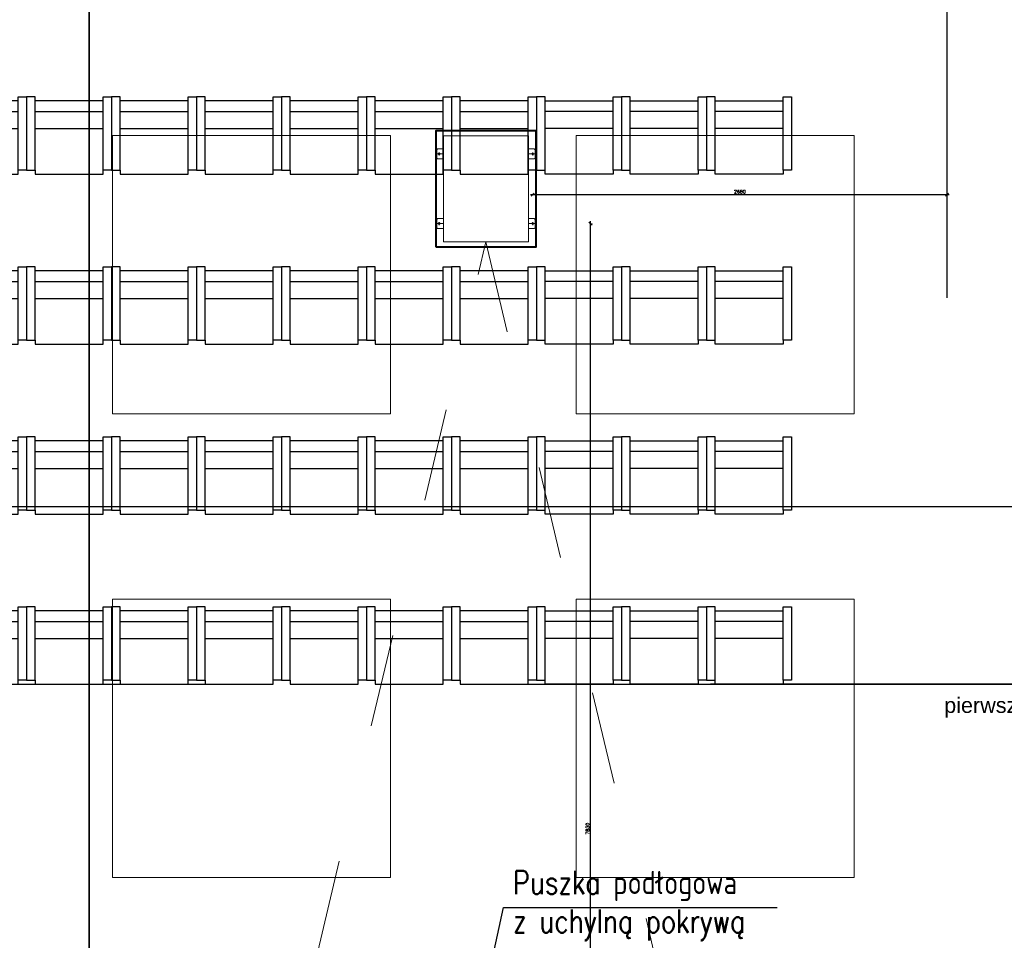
# Model space of a CAD drawing. Header units: centimetres. Extents: x -228435 to 111511, y -89367 to 428125.
# Tile 54 of 219: x -52539 to -46169, y 44193 to 50149. Entities that reach past the tile are written whole.
import ezdxf
from ezdxf.xclip import XClip

# ---------------------------------------------------------------- set-up
doc = ezdxf.new("R2010")
doc.units = ezdxf.units.CM
doc.header["$LTSCALE"] = 50
doc.header["$XCLIPFRAME"] = 0
doc.header["$PDMODE"] = 35
doc.header["$PDSIZE"] = 0.1
for name, pattern in [('0_II 10 sal$0$HIDDEN', [9.525, 6.35, -3.175]), ('CENTER', [2, 1.25, -0.25, 0.25, -0.25]), ('DASHDOT2', [12.7, 6.35, -3.175, 0, -3.175]), ('HIDDEN2', [4.7625, 3.175, -1.5875]), ('HIDDENX2', [19.05, 12.7, -6.35]), ('Kondygnacja -1$0$ACAD_ISO03W100', [30, 12, -18])]:
    doc.linetypes.add(name, pattern=pattern)
doc.layers.get('0').update_dxf_attribs({"color": 8})
doc.layers.get('DEFPOINTS').update_dxf_attribs({"color": 8})
for name, color, linetype in [('0_II 10 sal$0$ARCH_SIEDZENIA', 8, 'Continuous'), ('0_II 10 sal$0$ARCH_WYPOSAŻENIE_INNE', 8, 'Continuous'), ('ARCH_INFO_KŁADY ŚCIAN', 8, 'HIDDEN2'), ('ARCH_INFO_OPISY', 8, 'Continuous'), ('ARCH_INFO_OSIE_IST', 8, 'DASHDOT2'), ('Kondygnacja -1$0$ARCH_WYPOSAŻENIE_INNE', 8, 'Continuous'), ('Osie rzutów$0$ARCH_INFO_OSIE_OPISY_IST', 8, 'Continuous'), ('RYSUNKOWE_XREF', 8, 'Continuous')]:
    doc.layers.add(name, color=color, linetype=linetype)
for name, color, linetype, lineweight in [('ARCH_SUFITY_PODWIESZANE', 8, 'HIDDENX2', 9), ('osie', 8, 'CENTER', 13), ('SYSTEMY AV', 8, 'Continuous', 13)]:
    doc.layers.add(name, color=color, linetype=linetype, lineweight=lineweight)
doc.styles.add('Romans', font='Romans.shx')
doc.styles.add('ROMANS-50-CM', font='romans.shx', dxfattribs={"width": 0.8, "height": 10})
doc.dimstyles.new('ISO-25', dxfattribs={"dimtxt": 2.5, "dimasz": 2.5, "dimexe": 1.25, "dimexo": 0.625, "dimtad": 1, "dimtxsty": 'Standard', "dimcen": 2.5, "dimadec": 0, "dimazin": 0, "dimtfac": 1, "dimtmove": 0, "dimatfit": 3, "dimfxl": 0, "dimarcsym": 0})
doc.dimstyles.new('Wymiary 1-200', dxfattribs={"dimtxt": 22, "dimasz": 20, "dimexe": 10, "dimexo": 0, "dimgap": 8, "dimtad": 1, "dimrnd": 0.5, "dimzin": 12, "dimdsep": 46, "dimtxsty": 'Romans', "dimblk": 'OBLIQUE', "dimcen": 0.5, "dimdle": 15, "dimclrt": 55, "dimazin": 0, "dimtfac": 1, "dimtmove": 1, "dimatfit": 3, "dimfxl": 0, "dimtolj": 1, "dimtzin": 0, "dimarcsym": 0})

# ---------------------------------------------------------------- blocks, each defined once
blk = doc.blocks.new('SU Lampy kwadratowe +0')
at = {"layer": 'ARCH_SUFITY_PODWIESZANE', "ltscale": 2.5}
for points in [[(6920, 9440), (7100, 9440), (7100, 9260), (6920, 9260)], [(7220, 9440), (7400, 9440), (7400, 9260), (7220, 9260)], [(6920, 9140), (7100, 9140), (7100, 8960), (6920, 8960)], [(7220, 9140), (7400, 9140), (7400, 8960), (7220, 8960)]]:
    blk.add_lwpolyline(points, close=True, dxfattribs=at)
blk = doc.blocks.new('Linie kładów 0')
at = {"layer": 'ARCH_INFO_KŁADY ŚCIAN', "ltscale": 10, "const_width": 1}
blk.add_lwpolyline([(6905.02, 5618.71), (6905.02, 11674.11)], dxfattribs=at)
blk = doc.blocks.new('A$C1D9A4D4F')
at = {"linetype": 'HIDDEN2', "ltscale": 10}
blk.add_line((865.947, 480.095), (45.603, 480.095), dxfattribs=at)
at = {"insert": (196.872, 471.491), "char_height": 10, "width": 438.57038, "attachment_point": 1}
blk.add_mtext('{\\fArial|b0|i0|c238|p34;pierwszy rząd kszeseł widowni w odległości 2m od prezydium}', dxfattribs=at)
blk = doc.blocks.new('A$C45FE2F59')
for p, q in [((0, 700), (-280, 700)), ((0, 700), (280, 700)), ((-324, 607.5), (-319, 612.5)), ((-324, 552.5), (-324, 607.5)), ((-284, 612.5), (-319, 612.5)), ((284, 612.5), (319, 612.5)), ((324, 607.5), (319, 612.5)), ((324, 552.5), (324, 607.5)), ((-324, 552.5), (-319, 547.5)), ((-284, 547.5), (-319, 547.5)), ((284, 547.5), (319, 547.5)), ((324, 552.5), (319, 547.5)), ((-324, 147.5), (-319, 152.5)), ((-324, 147.5), (-324, 92.5)), ((-284, 152.5), (-319, 152.5)), ((284, 152.5), (319, 152.5)), ((324, 147.5), (319, 152.5)), ((324, 147.5), (324, 92.5)), ((-324, 92.5), (-319, 87.5)), ((-284, 87.5), (-319, 87.5)), ((284, 87.5), (319, 87.5)), ((324, 92.5), (319, 87.5)), ((0, 0), (-280, 0)), ((0, 0), (280, 0)), ((45.3, 0), (-280, 0)), ((-277, 0), (277, 0)), ((280, 0), (127, 0))]:
    blk.add_line(p, q)
blk.add_lwpolyline([(-280, 700), (280, 700), (280, 0), (-280, 0)], close=True)
for centre, radius in [((-309, 580), 5.5), ((309, 580), 5.5), ((-309, 580), 5), ((309, 580), 5), ((-309, 120), 5.5), ((-309, 120), 5), ((309, 120), 5.5), ((309, 120), 5)]:
    blk.add_circle(centre, radius)
at = {"layer": 'osie'}
for p, q in [((-309, 580), (-309, 590)), ((309, 580), (309, 590)), ((-280, 580), (-329.6, 580)), ((-309, 580), (-309, 570)), ((280, 580), (329.6, 580)), ((309, 580), (309, 570)), ((-280, 120), (-329.6, 120)), ((-309, 120), (-309, 130)), ((-309, 120), (-309, 110)), ((280, 120), (329.6, 120)), ((309, 120), (309, 130)), ((309, 120), (309, 110))]:
    blk.add_line(p, q, dxfattribs=at)
blk = doc.blocks.new('0_II 10 sal$0$Miejsce_siedzące_2d')
at = {"color": 0, "linetype": 'ByBlock', "lineweight": -2}
for p, q in [((-26.42, 27.08), (26.42, 27.08)), ((-26.42, 12.55), (26.42, 12.55))]:
    blk.add_line(p, q, dxfattribs=at)
for points in [[(-26.42, 62.74), (-26.42, 0), (-33.02, 0), (-33.02, 62.74), (-26.42, 62.74), (-26.42, 66.04), (26.42, 66.04), (26.42, 62.74), (26.42, 0), (33.02, 0), (33.02, 62.74), (26.42, 62.74)], [(26.42, 3.3), (-26.42, 3.3)]]:
    blk.add_lwpolyline(points, dxfattribs=at)
blk = doc.blocks.new('Osie rzutów')
at = {"layer": 'ARCH_INFO_OSIE_IST', "ltscale": 10}
for p, q in [((7460, 12510), (7460, 4623.26)), ((4436.04, 9200), (15156.54, 9200))]:
    blk.add_line(p, q, dxfattribs=at)
blk = doc.blocks.new('A$C6FDA0163')
at = {"layer": 'RYSUNKOWE_XREF'}
blk.add_blockref('Osie rzutów', (-10460.03, -9819.05, -630), dxfattribs=at)
blk = doc.blocks.new('_Oblique')
at = {"color": 0, "linetype": 'ByBlock', "lineweight": -2}
blk.add_line((-0.5, -0.5), (0.5, 0.5), dxfattribs=at)
blk = doc.blocks.new('*D1190')
at = {"layer": 'DEFPOINTS', "color": 0, "lineweight": 40}
for p in [(-49220, 48830, 6300), (-48846.1, 48830), (-47842, 41000, 6300)]:
    blk.add_point(p, dxfattribs=at)
at = {"layer": 'SYSTEMY AV', "color": 0, "lineweight": -2}
for p, q in [((-48846.1, 40985), (-48846.1, 48845)), ((-48837.7, 48830), (-48836.1, 48830)), ((-48852, 41000), (-48856.1, 41000))]:
    blk.add_line(p, q, dxfattribs=at)
at = {"layer": 'SYSTEMY AV', "color": 0, "lineweight": -2, "xscale": 20, "yscale": 20, "zscale": 20}
for p, rotation in [((-48846.1, 48830), 90), ((-48846.1, 41000), 270)]:
    blk.add_blockref('_Oblique', p, dxfattribs=dict(at, rotation=rotation))
at = {"layer": 'SYSTEMY AV', "color": 55, "lineweight": 40, "insert": (-48865.1, 44915), "char_height": 22, "attachment_point": 5, "rotation": 90, "style": 'Romans'}
blk.add_mtext('\\A1;7830', dxfattribs=at)
blk = doc.blocks.new('*D1191')
at = {"layer": 'DEFPOINTS', "color": 0, "lineweight": 40}
for p in [(-46540, 49017.1), (-49220, 48830, 6300), (-46540, 48830, 6300)]:
    blk.add_point(p, dxfattribs=at)
at = {"layer": 'SYSTEMY AV', "color": 0, "lineweight": -2}
for p, q in [((-49235, 49017.1), (-46525, 49017.1)), ((-49220, 49026.3), (-49220, 49027.1)), ((-46540, 49026.3), (-46540, 49027.1))]:
    blk.add_line(p, q, dxfattribs=at)
at = {"layer": 'SYSTEMY AV', "color": 0, "lineweight": -2, "xscale": 20, "yscale": 20, "zscale": 20, "rotation": 180}
blk.add_blockref('_Oblique', (-49220, 49017.1), dxfattribs=at)
at = {"layer": 'SYSTEMY AV', "color": 0, "lineweight": -2, "xscale": 20, "yscale": 20, "zscale": 20}
blk.add_blockref('_Oblique', (-46540, 49017.1), dxfattribs=at)
at = {"layer": 'SYSTEMY AV', "color": 55, "lineweight": 40, "insert": (-47880, 49036.1), "char_height": 22, "attachment_point": 5, "style": 'Romans'}
blk.add_mtext('\\A1;2680', dxfattribs=at)

msp = doc.modelspace()

# ---------------------------------------------------------------- linework, layer by layer
at = {"layer": '0_II 10 sal$0$ARCH_WYPOSAŻENIE_INNE', "linetype": '0_II 10 sal$0$HIDDEN', "ltscale": 10, "elevation": 630}
msp.add_lwpolyline([(-54189.42543, 63674.42543), (-54189.42543, 45850), (-48370, 45850), (-48370, 45850), (-44940, 45850), (-44940, 45850), (-36690, 45850), (-36690, 45850), (-35865, 45850), (-35865.57457, 51369.42543), (-36170.57457, 51369.42543), (-36170.57457, 54630.57457), (-35865.57457, 54630.57457), (-35865.57457, 63369.42543), (-36170.57457, 63369.42543), (-36170.57457, 63674.42543), (-44909.42543, 63674.42543), (-44909.42543, 63369.42543), (-48170.57457, 63369.42543), (-48170.57457, 63674.42543)], close=True, dxfattribs=at)
at = {"layer": 'SYSTEMY AV', "lineweight": 40, "elevation": 630}
msp.add_lwpolyline([(-49847.82, 48680.4), (-49197.82, 48680.4), (-49197.82, 49430.4), (-49847.82, 49430.4)], close=True, dxfattribs=at)
at = {"layer": 'SYSTEMY AV', "linetype": 'Kondygnacja -1$0$ACAD_ISO03W100', "elevation": 630}
msp.add_lwpolyline([(-51301.25598, 41201.49701), (-49522.82, 48712.4), (-47746.38227, 41201.49393)], dxfattribs=at)

# ---------------------------------------------------------------- block references
ref = msp.add_blockref('A$C6FDA0163', (-16540, 53190.5, 630), dxfattribs=dict(xscale=10, yscale=10, zscale=10))
XClip(ref).set_block_clipping_path([(-400.031931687, -2219.05), (399.968068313, 380.95)])
at = {"layer": '0_II 10 sal$0$ARCH_SIEDZENIA', "linetype": 'Continuous', "lineweight": -3, "yscale": 7.571168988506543, "zscale": 10, "rotation": 179.9999999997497}
for p, xscale in [((-52770, 49650, -5970), -8.328285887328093), ((-52220, 49650, -5970), -8.328285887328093), ((-51670, 49650, -5970), -8.328285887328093), ((-51120, 49650, -5970), -8.328285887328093), ((-50570, 49650, -5970), -8.328285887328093), ((-50020, 49650, -5970), -8.328285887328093), ((-49470, 49650, -5970), -8.328285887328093), ((-48920, 49650, -5970), 8.328285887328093), ((-48370, 49650, -5970), 8.328285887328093), ((-47820, 49650, -5970), 8.328285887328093), ((-52770, 48550, -5970), -8.328285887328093), ((-52770, 48550, -5970), -8.328285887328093), ((-52220, 48550, -5970), -8.328285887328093), ((-52220, 48550, -5970), -8.328285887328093), ((-51670, 48550, -5970), -8.328285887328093), ((-51670, 48550, -5970), -8.328285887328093), ((-51120, 48550, -5970), -8.328285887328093), ((-51120, 48550, -5970), -8.328285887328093), ((-50570, 48550, -5970), -8.328285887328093), ((-50570, 48550, -5970), -8.328285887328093), ((-50020, 48550, -5970), -8.328285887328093), ((-50020, 48550, -5970), -8.328285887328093), ((-49470, 48550, -5970), -8.328285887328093), ((-49470, 48550, -5970), -8.328285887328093), ((-48920, 48550, -5970), 8.328285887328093), ((-48920, 48550, -5970), 8.328285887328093), ((-48370, 48550, -5970), 8.328285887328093), ((-48370, 48550, -5970), 8.328285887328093), ((-47820, 48550, -5970), 8.328285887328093), ((-47820, 48550, -5970), 8.328285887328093), ((-52770, 47450, -5970), -8.328285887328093), ((-52220, 47450, -5970), -8.328285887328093), ((-51670, 47450, -5970), -8.328285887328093), ((-51120, 47450, -5970), -8.328285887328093), ((-50570, 47450, -5970), -8.328285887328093), ((-50020, 47450, -5970), -8.328285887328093), ((-49470, 47450, -5970), -8.328285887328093), ((-48920, 47450, -5970), 8.328285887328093), ((-48370, 47450, -5970), 8.328285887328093), ((-47820, 47450, -5970), 8.328285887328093), ((-52770, 46350, -5970), -8.328285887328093), ((-52220, 46350, -5970), -8.328285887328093), ((-51670, 46350, -5970), -8.328285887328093), ((-51120, 46350, -5970), -8.328285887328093), ((-50570, 46350, -5970), -8.328285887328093), ((-50020, 46350, -5970), -8.328285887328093), ((-49470, 46350, -5970), -8.328285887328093), ((-48920, 46350, -5970), 8.328285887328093), ((-48370, 46350, -5970), 8.328285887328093), ((-47820, 46350, -5970), 8.328285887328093)]:
    msp.add_blockref('0_II 10 sal$0$Miejsce_siedzące_2d', p, dxfattribs=dict(at, xscale=xscale))
at = {"layer": 'ARCH_INFO_KŁADY ŚCIAN', "xscale": 10, "yscale": 10, "zscale": 10}
msp.add_blockref('Linie kładów 0', (-121140, -45000, 630), dxfattribs=at)
at = {"layer": 'ARCH_SUFITY_PODWIESZANE', "ltscale": 2.5, "xscale": 10, "yscale": 10, "zscale": 10}
msp.add_blockref('SU Lampy kwadratowe +0', (-121140, -45000, -5670), dxfattribs=at)
at = {"layer": 'Kondygnacja -1$0$ARCH_WYPOSAŻENIE_INNE', "xscale": 10, "yscale": 10, "zscale": 10}
msp.add_blockref('A$C1D9A4D4F', (-48526.74351, 41049.04612, 630), dxfattribs=at)
at = {"layer": 'Osie rzutów$0$ARCH_INFO_OSIE_OPISY_IST', "xscale": 10, "yscale": 10, "zscale": 10}
msp.add_blockref('Osie rzutów', (-121140, -45000, 630), dxfattribs=at)
at = {"layer": 'SYSTEMY AV', "xscale": 0.9799999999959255, "yscale": 0.9799999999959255, "zscale": 0.9799999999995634}
msp.add_blockref('A$C45FE2F59', (-49522.82, 48712.4, 630), dxfattribs=at)

# ---------------------------------------------------------------- texts
at = {"layer": 'ARCH_INFO_OPISY', "insert": (-49346.84965, 44641.93033, 630), "char_height": 150, "width": 6265.3267976, "attachment_point": 1, "style": 'ROMANS-50-CM'}
msp.add_mtext('Puszka podłogowa\\Pz uchylną pokrywą', dxfattribs=at)

# ---------------------------------------------------------------- dimensions: what is measured, and where the dimension line sits
at = {"layer": 'SYSTEMY AV', "lineweight": 40}
dim = msp.add_linear_dim(base=(-46540, 49017.1232, -5670), p1=(-49220, 48830, 630), p2=(-46540, 48830, 630), dimstyle='Wymiary 1-200', dxfattribs=at)
dim.commit()
dim.dimension.update_dxf_attribs({"geometry": '*D1191', "text_midpoint": (-47880, 49036.1232, -5670)})
dim = msp.add_linear_dim(base=(-48846.09051, 48830, -5670), p1=(-47842.04358, 41000, 630), p2=(-49220, 48830, 630), angle=90, dimstyle='Wymiary 1-200', dxfattribs=at)
dim.commit()
dim.dimension.update_dxf_attribs({"geometry": '*D1190', "text_midpoint": (-48865.09051, 44915, -5670)})

# ---------------------------------------------------------------- leaders
at = {"layer": 'ARCH_INFO_OPISY'}
msp.add_leader([(-49598.26485, 43548.85784, 630), (-49409.18522, 44404.00344, 630), (-47638.34618, 44404.00344, 630)], dimstyle='ISO-25', override={"dimscale": 5, "dimasz": 2, "dimtad": 0, "dimldrblk": 'Dot'}, dxfattribs=at)

doc.saveas('drawing.dxf')
